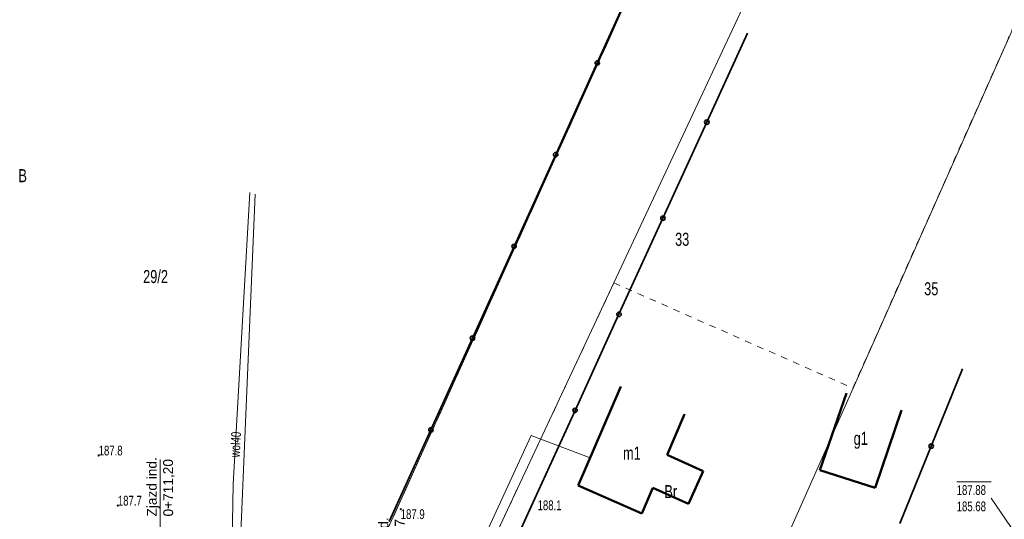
# Model space of a CAD drawing. Header units: millimetres. Extents: x 1024 to 29474, y -14562 to 6512.
# Tile 62 of 83: x 26057 to 26133, y 3067 to 3106. Entities that reach past the tile are written whole.
import ezdxf
from ezdxf.enums import TextEntityAlignment as Align

# ---------------------------------------------------------------- set-up
doc = ezdxf.new("R2010")
doc.units = ezdxf.units.MM
for name, pattern in [('3_EGBU_A', [0]), ('4_SUEP_A', [0]), ('4_SUWP', [0]), ('EGDE', [0]), ('EGKK', [2, 1.5, -0.5]), ('EGUG', [1, 0.5, -0.5])]:
    doc.linetypes.add(name, pattern=pattern)
for name, color, linetype, lineweight in [('D.O. Kilometraż', 250, 'Continuous', 20), ('D.O. ob 8x30', 4, 'Continuous', 25), ('Dzialki', 7, 'EGDE', 18), ('EGBB_E_T_0', 7, 'Continuous', 20), ('EGBB_L_0', 7, '3_EGBU_A', 50), ('Kontury', 3, 'EGKK', 18), ('Numery_dzialek', 7, 'Continuous', 9), ('Numery_uzytkow', 3, 'Continuous', 9), ('OTO_L_0', 7, 'Continuous', 35), ('OTR_T_1', 7, 'Continuous', 18), ('SUEP_L_0', 1, '4_SUEP_A', 18), ('SUKR_T_0', 34, 'Continuous', 18), ('SUWP_E_T_0', 5, 'Continuous', 0), ('SUWP_L_0', 5, '4_SUWP', 18), ('Uzytki', 3, 'EGUG', 18)]:
    doc.layers.add(name, color=color, linetype=linetype, lineweight=lineweight)
doc.styles.get("Standard").update_dxf_attribs({"font": 'arial.ttf'})

# ---------------------------------------------------------------- blocks, each defined once
blk = doc.blocks.new('2_OTRN')
at = {"linetype": 'Continuous'}
blk.add_circle((0, 0), 0.045, dxfattribs=at)
blk = doc.blocks.new('Wykno-Rudnik')
at = {"layer": 'Dzialki'}
for p, q in [((4971.082, 3130.922), (4937.002, 3058.232)), ((4959.752, 3058.652), (4988.302, 3122.882)), ((4951.602, 3109.002), (4929.362, 3059.792))]:
    blk.add_line(p, q, dxfattribs=at)
at = {"layer": 'EGBB_L_0', "linetype": '3_EGBU_A'}
for p, q in [((4950.272, 3077.432), (4947.002, 3069.872)), ((4967.56, 3076.938), (4965.521, 3071.03)), ((4953.804, 3072.204), (4955.152, 3075.322)), ((4969.743, 3069.694), (4971.757, 3075.616)), ((4956.572, 3070.952), (4953.804, 3072.204)), ((4955.442, 3068.452), (4956.572, 3070.952)), ((4965.521, 3071.03), (4969.743, 3069.694)), ((4947.002, 3069.872), (4951.862, 3067.712)), ((4952.708, 3069.669), (4951.862, 3067.712)), ((4952.708, 3069.669), (4955.442, 3068.452))]:
    blk.add_line(p, q, dxfattribs=at)
at = {"layer": 'Kontury'}
blk.add_line((4951.602, 3109.002), (4929.362, 3059.792), dxfattribs=at)
at = {"layer": 'OTO_L_0'}
for p, q in [((4951.646, 3109.24), (4948.459, 3102.216)), ((4959.972, 3104.502), (4956.853, 3097.682)), ((4948.459, 3102.216), (4945.273, 3095.192)), ((4956.853, 3097.682), (4953.488, 3090.324)), ((4945.273, 3095.192), (4942.087, 3088.168)), ((4953.488, 3090.324), (4950.123, 3082.967)), ((4942.087, 3088.168), (4938.901, 3081.144)), ((4950.123, 3082.967), (4946.757, 3075.61)), ((4938.901, 3081.144), (4935.715, 3074.12)), ((4974.044, 3072.871), (4976.444, 3078.781)), ((4946.757, 3075.61), (4943.392, 3068.252)), ((4935.715, 3074.12), (4932.529, 3067.096)), ((4971.644, 3066.961), (4974.044, 3072.871)), ((4943.392, 3068.252), (4940.288, 3061.425))]:
    blk.add_line(p, q, dxfattribs=at)
for centre in [(4948.459, 3102.216), (4956.853, 3097.682), (4945.273, 3095.192), (4953.488, 3090.324), (4942.087, 3088.168), (4950.123, 3082.967), (4938.901, 3081.144), (4946.757, 3075.61), (4935.715, 3074.12), (4974.044, 3072.871)]:
    blk.add_circle(centre, 0.17, dxfattribs=at)
at = {"layer": 'SUEP_L_0', "linetype": '4_SUEP_A'}
blk.add_line((4921.132, 3065.652), (4922.259, 3092.163), dxfattribs=at)
at = {"layer": 'SUKR_T_0', "linetype": 'Continuous', "lineweight": 0}
for p, q in [((4975.993, 3070.134), (4978.625, 3070.134)), ((4981.522, 3064.682), (4978.625, 3068.884))]:
    blk.add_line(p, q, dxfattribs=at)
at = {"layer": 'SUWP_L_0', "linetype": '4_SUWP'}
for p, q in [((4920.572, 3069.972), (4921.832, 3092.282)), ((4934.362, 3054.102), (4943.392, 3073.692)), ((4943.392, 3073.692), (4947.915, 3071.983)), ((4920.392, 3060.932), (4920.572, 3069.972))]:
    blk.add_line(p, q, dxfattribs=at)
at = {"layer": 'Uzytki'}
for p, q in [((4968.042, 3077.312), (4988.302, 3122.882)), ((4929.362, 3059.792), (4951.602, 3109.002)), ((4937.002, 3058.232), (4949.732, 3085.372)), ((4949.732, 3085.372), (4968.042, 3077.312))]:
    blk.add_line(p, q, dxfattribs=at)
at = {"layer": 'OTR_T_1'}
for p in [(4910.262, 3072.162), (4911.732, 3068.322), (4933.402, 3068.042), (4943.392, 3068.252)]:
    blk.add_blockref('2_OTRN', p, dxfattribs=at)
at = {"layer": 'EGBB_E_T_0', "width": 0.7}
for s, p in [('g1', (4968.645, 3073.319)), ('m1', (4951.112, 3072.336))]:
    blk.add_text(s, height=1, dxfattribs=at).set_placement(p, align=Align.MIDDLE)
at = {"layer": 'Numery_dzialek', "width": 0.7}
for s, p in [('33', (4954.422, 3089.212)), ('29/2', (4913.669, 3086.36)), ('35', (4973.502, 3085.422))]:
    blk.add_text(s, height=1, dxfattribs=at).set_placement(p, align=Align.TOP_LEFT)
at = {"layer": 'Numery_uzytkow', "width": 0.7}
for s, p in [('B', (4904.116, 3094.083)), ('Br', (4953.602, 3069.892))]:
    blk.add_text(s, height=1, dxfattribs=at).set_placement(p, align=Align.TOP_LEFT)
at = {"layer": 'OTR_T_1', "lineweight": 9, "width": 0.7}
for s, p in [('187.8', (4910.262, 3072.162)), ('187.7', (4911.732, 3068.322)), ('188.1', (4943.888, 3067.971))]:
    blk.add_text(s, height=0.75, dxfattribs=at).set_placement(p)
blk.add_text('187.9', height=0.75, dxfattribs=at).set_placement((4933.402, 3068.042), align=Align.TOP_LEFT)
at = {"layer": 'SUKR_T_0', "lineweight": 9, "width": 0.7}
for s, p in [('187.88', (4975.993, 3069.884)), ('185.68', (4975.993, 3068.634))]:
    blk.add_text(s, height=0.75, dxfattribs=at).set_placement(p, align=Align.TOP_LEFT)
at = {"layer": 'SUWP_E_T_0', "lineweight": 9, "width": 0.7}
blk.add_text('woI40', height=0.75, rotation=86.76754, dxfattribs=at).set_placement((4920.743, 3072.997), align=Align.MIDDLE)

msp = doc.modelspace()

# ---------------------------------------------------------------- linework, layer by layer
at = {"layer": 'D.O. Kilometraż', "ltscale": 0.3}
msp.add_line((26068.009, 3071.842), (26068.009, 3066.198), dxfattribs=at)

# ---------------------------------------------------------------- block references
at = {"layer": 'D.O. ob 8x30'}
msp.add_blockref('Wykno-Rudnik', (21153.042, 0), dxfattribs=at)

# ---------------------------------------------------------------- texts
at = {"layer": 'D.O. Kilometraż', "ltscale": 0.3, "char_height": 0.75, "width": 8.52308, "attachment_point": 1, "rotation": 90.17369}
for s, insert in [('Zjazd ind. 0+711,20', (26067.006, 3067.483)), ('Zjazd ind. 0+693,37', (26084.751, 3062.885))]:
    msp.add_mtext(s, dxfattribs=dict(at, insert=insert))

doc.saveas('drawing.dxf')
